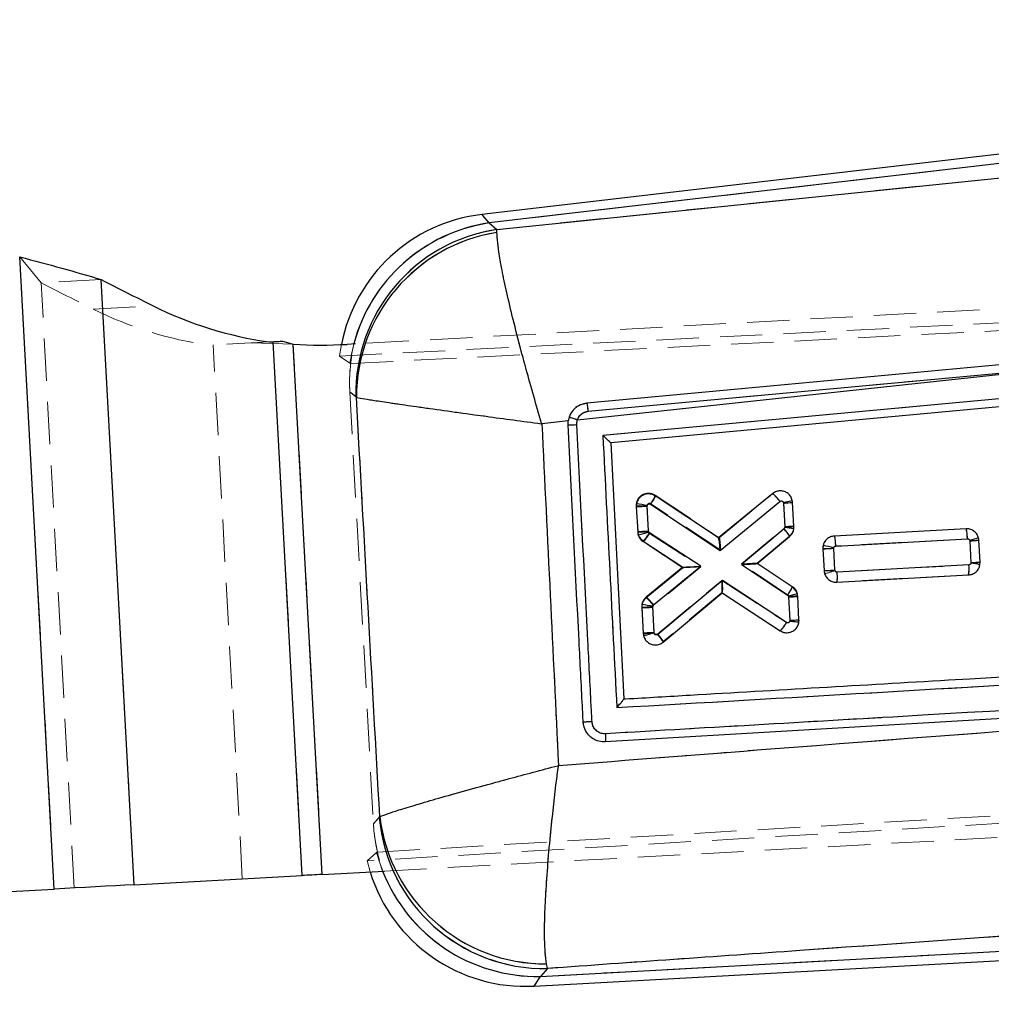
# Model space of a CAD drawing. Header units: millimetres. Extents: x 32 to 406, y 43 to 290.
# Tile 12 of 21: x 196 to 225, y 221 to 250. Entities that reach past the tile are written whole.
import ezdxf

# ---------------------------------------------------------------- set-up
doc = ezdxf.new("R2010")
doc.units = ezdxf.units.MM
doc.linetypes.add('HIDDEN', pattern=[1.905, 1.27, -0.635])
doc.layers.add('FORMATO', color=179, linetype='Continuous')
doc.styles.add('SLDTEXTSTYLE0', font='TXT', dxfattribs={"width": 0.75})
doc.dimstyles.new('SLDDIMSTYLE3', dxfattribs={"dimtxt": 3.5, "dimasz": 3.302, "dimexe": 0, "dimexo": 0.0625, "dimgap": 0.875, "dimtad": 1, "dimdec": 0, "dimlfac": 0.833333, "dimrnd": 1e-09, "dimzin": 12, "dimdsep": 46, "dimtxsty": 'SLDTEXTSTYLE0', "dimsah": 1, "dimcen": 0.09, "dimadec": 0, "dimazin": 3, "dimtfac": 1, "dimtdec": 0, "dimtofl": 0, "dimtmove": 0, "dimatfit": 3, "dimfxl": 0, "dimfrac": 2, "dimtolj": 1, "dimtzin": 12, "dimarcsym": 0})

# ---------------------------------------------------------------- blocks, each defined once
blk = doc.blocks.new('_D_7')
at = {"layer": 'FORMATO'}
for p, q in [((154.269, 269.927), (299.966, 269.927)), ((298.966, 196.16), (298.966, 269.927)), ((175.653, 196.16), (299.966, 196.16))]:
    blk.add_line(p, q, dxfattribs=at)
for points in [[(298.966, 269.927), (298.458, 266.625), (299.474, 266.625)], [(298.966, 196.16), (299.474, 199.462), (298.458, 199.462)]]:
    blk.add_solid(points, dxfattribs=at)
at = {"layer": 'FORMATO', "insert": (294.454, 227.597), "char_height": 3.5, "attachment_point": 1, "rotation": 90, "style": 'SLDTEXTSTYLE0'}
blk.add_mtext('61', dxfattribs=at)
blk = doc.blocks.new('_D_8')
at = {"layer": 'FORMATO'}
for p, q in [((48.527, 254.887), (48.527, 286.555)), ((278.922, 236.193), (278.922, 286.555)), ((278.922, 285.555), (48.527, 285.555))]:
    blk.add_line(p, q, dxfattribs=at)
for points in [[(48.527, 285.555), (51.829, 285.047), (51.829, 286.063)], [(278.922, 285.555), (275.62, 286.063), (275.62, 285.047)]]:
    blk.add_solid(points, dxfattribs=at)
at = {"layer": 'FORMATO', "insert": (148.774, 290.067), "char_height": 3.5, "attachment_point": 1, "style": 'SLDTEXTSTYLE0'}
blk.add_mtext('192', dxfattribs=at)

msp = doc.modelspace()

# ---------------------------------------------------------------- linework, layer by layer
at = {"color": 7, "linetype": 'Continuous', "lineweight": 25}
for p, q in [((250.7964, 249.0514), (210.106, 244.3051)), ((250.8285, 248.7764), (210.3277, 244.0522)), ((210.5588, 243.8578), (250.5823, 247.9547)), ((210.3282, 244.0518), (210.5588, 243.8578)), ((210.5555, 243.7678), (210.5588, 243.8578)), ((197.2746, 224.0647), (196.2373, 243.0326)), ((199.671, 224.1958), (198.6779, 242.3553)), ((203.7195, 240.4826), (203.8385, 240.4891)), ((204.7144, 224.4716), (203.8385, 240.4891)), ((204.1274, 240.5049), (204.4436, 240.4114)), ((248.1429, 240.6298), (213.9699, 237.4535)), ((205.3135, 224.5044), (204.4436, 240.4114)), ((206.3145, 240.4228), (206.0608, 240.4089)), ((212.9714, 238.1406), (228.4827, 239.8103)), ((213.2982, 238.4007), (228.4827, 239.8103)), ((206.3398, 238.8137), (206.3239, 238.83)), ((212.6961, 238.1107), (211.9034, 238.0245)), ((212.6903, 237.9893), (212.6961, 238.1107)), ((212.7217, 238.2183), (212.6961, 238.1107)), ((213.9699, 237.4535), (214.3619, 229.7696)), ((217.2062, 234.6009), (215.3063, 235.8621)), ((218.8308, 235.9304), (217.2062, 234.6009)), ((214.7454, 235.6265), (214.7394, 235.5384)), ((214.7394, 235.5384), (214.78, 234.7934)), ((215.0655, 235.5538), (215.0666, 235.569)), ((215.1061, 234.8097), (215.0655, 235.5538)), ((215.1678, 235.6106), (217.2514, 234.2274)), ((217.2514, 234.2274), (219.0473, 235.6972)), ((219.1541, 235.6502), (219.1937, 234.9221)), ((219.4667, 234.9395), (219.4271, 235.6675)), ((219.1711, 234.8698), (217.8938, 233.8014)), ((219.1933, 234.9102), (219.1711, 234.8698)), ((219.1937, 234.9221), (219.1933, 234.9102)), ((219.4641, 234.8712), (219.4667, 234.9395)), ((224.6321, 234.8755), (220.681, 234.6587)), ((216.6712, 233.7525), (215.1363, 234.7578)), ((218.3676, 233.8298), (219.337, 234.6407)), ((220.7243, 234.3581), (224.6744, 234.5749)), ((214.9444, 234.5085), (216.1381, 233.7267)), ((220.3433, 234.3688), (220.3362, 234.2747)), ((220.3362, 234.2747), (220.372, 233.6177)), ((220.6623, 234.2901), (220.6636, 234.3065)), ((220.6981, 233.633), (220.6623, 234.2901)), ((224.7439, 234.5133), (224.7797, 233.8563)), ((225.0527, 233.8736), (225.0169, 234.5306)), ((216.1381, 233.7267), (215.0372, 232.8257)), ((215.2537, 232.5924), (216.6712, 233.7525)), ((217.8938, 233.8014), (219.278, 232.8802)), ((219.4184, 233.1305), (218.3676, 233.8298)), ((224.7186, 233.7888), (220.7679, 233.572)), ((224.7797, 233.8563), (224.7791, 233.8428)), ((225.0491, 233.7985), (225.0527, 233.8736)), ((220.7573, 233.2735), (224.7085, 233.4904)), ((217.3234, 233.3258), (215.3806, 231.7047)), ((219.2444, 232.0676), (217.3234, 233.3258)), ((215.5462, 231.4754), (217.3184, 232.9541)), ((217.3184, 232.9541), (219.0539, 231.8174)), ((219.3078, 232.8288), (219.3456, 232.1359)), ((219.6192, 232.1414), (219.5808, 232.8462)), ((214.9078, 232.6012), (214.9037, 232.5236)), ((214.9037, 232.5236), (214.9467, 231.7352)), ((215.2298, 232.5387), (215.2306, 232.5523)), ((215.2728, 231.7505), (215.2298, 232.5387)), ((215.2306, 232.5523), (215.2537, 232.5924)), ((219.3456, 232.1359), (219.3448, 232.1072)), ((219.6177, 232.0833), (219.6192, 232.1414)), ((244.9018, 230.3039), (213.805, 228.4834)), ((214.3619, 229.7696), (214.362, 229.7684)), ((213.805, 228.4834), (213.7707, 228.4824)), ((207.022, 226.2126), (207.0419, 226.2414)), ((205.3135, 224.5044), (207.1802, 224.6064)), ((199.671, 224.1958), (204.7144, 224.4716)), ((191.5478, 223.7516), (197.2746, 224.0647)), ((211.8598, 221.4439), (241.7467, 223.0783)), ((211.6717, 221.1556), (241.7619, 222.8011)), ((212.0748, 221.6837), (211.8598, 221.4439)), ((212.0748, 221.6837), (212.0432, 221.8184))]:
    msp.add_line(p, q, dxfattribs=at)
at = {"color": 7, "linetype": 'HIDDEN', "lineweight": 18}
for p, q in [((250.8285, 248.7764), (210.3277, 244.0522)), ((210.5588, 243.8578), (250.5823, 247.9547)), ((210.3282, 244.0518), (210.5588, 243.8578)), ((210.5555, 243.7678), (210.5588, 243.8578)), ((261.1784, 243.423), (206.3145, 240.4228)), ((197.2746, 224.0647), (196.2373, 243.0326)), ((196.2373, 243.0326), (196.8806, 242.257)), ((205.8346, 240.0587), (259.9595, 242.7823)), ((206.1705, 239.8348), (260.4876, 242.5846)), ((198.6779, 242.3553), (196.8806, 242.257)), ((197.8737, 224.0975), (196.8806, 242.257)), ((199.671, 224.1958), (198.6779, 242.3553)), ((198.4428, 241.467), (200.2401, 241.5652)), ((203.7195, 240.4826), (201.9222, 240.3843)), ((204.7144, 224.4716), (203.8385, 240.4891)), ((202.9171, 224.3733), (202.0411, 240.3908)), ((203.1971, 240.454), (204.4436, 240.4114)), ((203.1971, 240.454), (204.4436, 240.4114)), ((205.3135, 224.5044), (204.4436, 240.4114)), ((205.8348, 240.06), (205.8889, 240.4005)), ((206.2589, 240.4197), (206.1405, 239.8439)), ((206.2598, 240.4198), (206.1413, 239.8437)), ((206.1405, 239.8439), (205.8346, 240.0587)), ((206.1413, 239.8437), (206.1405, 239.8439)), ((212.9714, 238.1406), (228.4827, 239.8103)), ((213.2982, 238.4007), (228.4827, 239.8103)), ((206.1429, 238.9822), (206.8516, 226.0225)), ((206.3239, 238.83), (206.1429, 238.9822)), ((206.1724, 238.9574), (206.1429, 238.9822)), ((206.3398, 238.8137), (206.3239, 238.83)), ((212.6961, 238.1107), (211.9034, 238.0245)), ((215.3053, 235.8814), (217.2296, 234.6038)), ((217.2281, 234.6047), (218.8293, 235.9239)), ((218.8293, 235.9239), (218.8295, 235.924)), ((214.7809, 234.7694), (214.7377, 235.5577)), ((215.0638, 235.5731), (215.107, 234.785)), ((217.2739, 234.2308), (215.1659, 235.6304)), ((219.0465, 235.6912), (217.2739, 234.2308)), ((219.1543, 235.6341), (219.1506, 235.661)), ((219.1922, 234.9429), (219.1543, 235.6341)), ((219.4188, 235.7211), (219.4188, 235.7211)), ((219.4266, 235.6635), (219.4653, 234.9587)), ((217.8928, 233.8202), (219.1679, 234.8866)), ((224.6326, 234.8775), (220.6814, 234.6623)), ((220.6816, 234.6623), (224.6326, 234.8775)), ((214.7809, 234.7694), (214.7935, 234.6927)), ((214.7935, 234.6927), (214.8314, 234.6119)), ((215.107, 234.785), (215.1092, 234.7716)), ((215.1092, 234.7716), (215.1368, 234.734)), ((215.1368, 234.734), (216.6721, 233.7356)), ((219.3348, 234.6584), (218.3665, 233.8486)), ((220.6814, 234.6623), (220.6816, 234.6623)), ((224.6759, 234.5769), (220.7245, 234.3617)), ((225.0166, 234.5341), (225.0048, 234.6084)), ((216.1392, 233.7081), (214.9465, 234.4837)), ((220.3719, 233.6211), (220.3359, 234.2781)), ((220.6621, 234.2919), (220.698, 233.6362)), ((224.7436, 234.5164), (224.7416, 234.5295)), ((224.7796, 233.8607), (224.7436, 234.5164)), ((225.0166, 234.5341), (225.0527, 233.8772)), ((225.0527, 233.8772), (225.0166, 234.5341)), ((215.0378, 232.8008), (216.1391, 233.7081)), ((216.1391, 233.7081), (215.0378, 232.8008)), ((216.6721, 233.7356), (215.2563, 232.5692)), ((216.1382, 233.7266), (216.1381, 233.7267)), ((219.2787, 232.8977), (217.8928, 233.8202)), ((218.3666, 233.8486), (219.4186, 233.1483)), ((218.3676, 233.8298), (218.3676, 233.8298)), ((220.7666, 233.5754), (224.7176, 233.7908)), ((225.0511, 233.8399), (225.0354, 233.7581)), ((225.0502, 233.8355), (225.0527, 233.8772)), ((220.698, 233.6362), (220.7009, 233.6209)), ((224.7077, 233.4923), (220.7565, 233.277)), ((224.7077, 233.4923), (224.8008, 233.5136)), ((224.7078, 233.4923), (224.7077, 233.4923)), ((224.7334, 233.496), (224.7078, 233.4923)), ((215.3801, 231.7245), (217.3006, 233.3268)), ((217.3006, 233.3268), (219.2462, 232.0615)), ((220.7565, 233.277), (220.7565, 233.277)), ((215.0378, 232.8008), (215.0089, 232.7699)), ((217.2975, 232.9567), (215.5452, 231.4947)), ((219.056, 231.8111), (217.2962, 232.9556)), ((219.3054, 232.8598), (219.2787, 232.8977)), ((219.3072, 232.8479), (219.3054, 232.8598)), ((219.3471, 232.1199), (219.3072, 232.8479)), ((219.57, 232.9331), (219.5328, 233.0182)), ((219.5801, 232.8655), (219.6201, 232.1374)), ((214.9463, 231.7546), (214.9055, 232.4997)), ((215.2317, 232.5129), (215.2724, 231.77)), ((214.9619, 231.6676), (214.9619, 231.6677)), ((215.2724, 231.77), (215.2748, 231.756)), ((215.5452, 231.4947), (215.5452, 231.4947)), ((206.9724, 225.1752), (271.6181, 228.9728)), ((271.527, 228.7463), (206.6605, 224.9158)), ((207.1802, 224.6064), (262.0433, 227.6066)), ((206.8516, 226.0225), (207.022, 226.2126)), ((206.8516, 226.0225), (206.8781, 226.0521)), ((207.022, 226.2126), (207.0419, 226.2414)), ((206.6605, 224.9158), (206.9457, 225.1638)), ((206.9457, 225.1638), (207.1279, 224.6036)), ((206.7506, 224.5829), (206.66, 224.9181)), ((211.8598, 221.4439), (241.7467, 223.0783)), ((212.0748, 221.6837), (211.8598, 221.4439)), ((212.0748, 221.6837), (212.0432, 221.8184))]:
    msp.add_line(p, q, dxfattribs=at)
at = {"color": 8, "linetype": 'Continuous', "lineweight": 25}
for p, q in [((206.3239, 238.83), (206.1724, 238.9574)), ((206.8781, 226.0521), (207.022, 226.2126))]:
    msp.add_line(p, q, dxfattribs=at)
at = {"color": 8, "linetype": 'Continuous', "lineweight": 25, "flags": 128}
for points in [[(210.3277, 244.0522), (210.1306, 244.277), (210.106, 244.3051)], [(211.6717, 221.1556), (211.6927, 221.1877), (211.8598, 221.4439)]]:
    msp.add_lwpolyline(points, dxfattribs=at)
at = {"color": 7, "linetype": 'HIDDEN', "lineweight": 18, "flags": 128}
for points in [[(210.106, 244.3051), (210.1306, 244.277), (210.3277, 244.0522)], [(220.5702, 234.6334), (220.6086, 234.6508), (220.6813, 234.6623), (220.6814, 234.6623), (220.6814, 234.6623)], [(219.4094, 231.7925), (219.3527, 231.7654), (219.2337, 231.7527), (219.1148, 231.7801), (219.0561, 231.8111), (219.056, 231.8111), (219.056, 231.8111)], [(211.8598, 221.4439), (211.6927, 221.1877), (211.6717, 221.1556)]]:
    msp.add_lwpolyline(points, dxfattribs=at)
at = {"color": 7, "linetype": 'Continuous', "lineweight": 25, "flags": 128}
for points in [[(203.8385, 240.4891), (203.8727, 240.4909), (203.9076, 240.4928), (203.9431, 240.4948), (203.979, 240.4968), (204.0155, 240.4987), (204.0524, 240.5008), (204.0897, 240.5028), (204.1274, 240.5049)], [(228.4412, 240.0565), (227.9955, 240.0151), (226.0614, 239.8352), (218.3249, 239.1151), (213.2578, 238.6431)], [(205.3135, 224.5044), (205.2351, 224.5001), (205.1571, 224.4958), (205.0797, 224.4916), (205.0034, 224.4874), (204.9283, 224.4833), (204.8549, 224.4793), (204.7835, 224.4754), (204.7144, 224.4716)], [(199.671, 224.1958), (199.3944, 224.1807), (199.1087, 224.165), (198.8152, 224.149), (198.515, 224.1326), (198.2096, 224.1159), (197.9002, 224.099), (197.588, 224.0819), (197.2746, 224.0647)]]:
    msp.add_lwpolyline(points, dxfattribs=at)
at = {"color": 7, "linetype": 'Continuous', "lineweight": 25}
for centre, radius, start, end in [((210.6704, 239.4659), 4.872, 96.63471, 168.94047), ((211.2942, 238.941), 4.9715, 98.50624, 181.27933), ((211.3454, 238.8249), 5.0057, 99.07965, 180.12824), ((253.1509, 348.1243), 118.9722, 242.7507, 243.593768), ((205.3021, 251.7007), 11.3292, 243.46089, 261.97001), ((205.2745, 254.7874), 14.4, 266.69225, 273.13008), ((211.8236, 234.8902), 3.4471, 70.55113, 74.89893), ((212.2624, 250.7208), 12.7388, 271.92471, 273.10437), ((218.0403, 234.9793), 1.2367, 35.48427, 50.27067), ((214.4318, 245.5249), 9.9913, 271.76456, 273.63679), ((213.7875, 229.3554), 6.3438, 78.36841, 81.31579), ((218.7891, 243.5339), 7.8922, 272.6507, 274.63677), ((218.397, 234.1344), 1.0677, 28.31006, 43.5319), ((218.1976, 227.0436), 7.9293, 80.80974, 82.78652), ((218.8288, 242.8299), 7.9162, 272.6425, 274.62254), ((217.1288, 234.4826), 0.1413, 56.08462, 56.78274), ((220.0293, 244.2282), 9.9583, 271.76615, 273.6446), ((219.41, 228.7113), 5.7339, 77.3715, 80.63191), ((224.3538, 242.8583), 8.3541, 272.6766, 274.55281), ((223.863, 233.6684), 0.8641, 348.10862, 8.01253), ((223.8319, 227.2326), 6.6778, 79.49756, 81.84528), ((224.4157, 241.7556), 7.9076, 272.63864, 274.6208), ((220.0672, 243.6229), 10.0098, 271.74505, 273.61383), ((214.2466, 231.8746), 1.2367, 35.48253, 50.26778), ((217.0785, 233.2425), 0.3751, 309.76891, 310.03237), ((218.9426, 240.7166), 7.8963, 272.65106, 274.63617), ((214.6005, 242.545), 10.026, 271.73325, 273.59898), ((213.9803, 225.3819), 7.2786, 80.10941, 82.67897), ((214.6425, 241.7274), 9.9968, 271.74389, 273.61507), ((214.6067, 230.9711), 1.0663, 28.22555, 43.46876), ((211.9765, 226.6572), 4.9744, 185.12815, 271.13199), ((212.0284, 226.8409), 5.0225, 186.85523, 270.16824), ((211.4057, 226.0204), 4.872, 197.15993, 273.15253)]:
    msp.add_arc(centre, radius, start, end, dxfattribs=at)
at = {"color": 7, "linetype": 'HIDDEN', "lineweight": 18}
for centre, radius, start, end in [((211.0665, 239.1296), 4.9777, 98.53603, 169.03953), ((211.0673, 239.1292), 4.9778, 98.53919, 169.03355), ((211.2942, 238.941), 4.9715, 98.50624, 181.27933), ((211.3454, 238.8249), 5.0057, 99.07965, 180.12824), ((251.3447, 348.0088), 118.9528, 242.750696, 243.593904), ((203.5047, 251.6023), 11.3291, 243.46078, 261.97011), ((211.8236, 234.8902), 3.4471, 70.55113, 74.89893), ((212.2624, 250.7208), 12.7388, 271.92471, 273.10437), ((214.4159, 236.2111), 0.9486, 322.25, 339.65829), ((214.4318, 245.511), 9.958, 271.75986, 273.63835), ((214.4717, 244.6968), 9.9322, 271.78415, 273.6675), ((215.145, 234.7896), 0.3647, 183.17021, 195.40909), ((215.1467, 234.7907), 0.3666, 195.50987, 236.89481), ((224.6501, 234.5138), 0.367, 3.16755, 14.93608), ((224.376, 242.3265), 7.8187, 272.69479, 274.69955), ((220.0704, 243.6732), 10.0566, 271.71842, 273.57848), ((219.7807, 236.1479), 2.6893, 283.07861, 290.00755), ((219.216, 232.8449), 0.3648, 13.99151, 56.26716), ((218.9389, 240.6833), 7.844, 272.69056, 274.68884), ((219.214, 232.8453), 0.3668, 3.16092, 13.85249), ((218.313, 232.5725), 1.0639, 314.30026, 331.29487), ((218.9806, 239.9749), 7.8635, 272.67149, 274.6648), ((214.6401, 241.719), 9.969, 271.76051, 273.63692), ((211.9765, 226.6572), 4.9744, 185.12815, 271.13199), ((212.0284, 226.8409), 5.0225, 186.85523, 270.16824), ((211.7648, 226.4246), 4.9816, 197.38066, 271.09277)]:
    msp.add_arc(centre, radius, start, end, dxfattribs=at)
at = {"color": 8, "linetype": 'Continuous', "lineweight": 25}
for centre, radius, start, end in [((211.0672, 239.1289), 4.9786, 98.54259, 164.97267), ((211.068, 239.1284), 4.9787, 98.54589, 164.96653), ((211.7655, 226.4256), 4.9826, 201.44964, 271.08489)]:
    msp.add_arc(centre, radius, start, end, dxfattribs=at)
at = {"color": 7, "linetype": 'Continuous', "lineweight": 25}
for centre, major_axis, ratio, start_param, end_param in [((223.4362, 245.9932), (13.3307, 1.5815), 0.175747, 3.3047405, 3.3049597), ((217.2248, 234.2284), (-0.0186, 0.3719), 0.0710733, 4.7059813, 6.2307612), ((216.6447, 233.7535), (0.5065, 0.0269), 0.0048715, 3.1482343, 4.7645765), ((217.8673, 233.8025), (0.5003, 0.0274), 0.0050216, 4.7652111, 6.2764676), ((217.2969, 233.3269), (-0.0215, 0.3722), 0.0709339, 3.1940964, 4.7054322), ((219.319, 232.137), (0.3002, 0.0044), 0.0048534, 4.8008813, 6.2831853)]:
    msp.add_ellipse(centre, major_axis=major_axis, ratio=ratio, start_param=start_param, end_param=end_param, dxfattribs=at)
at = {"color": 7, "linetype": 'HIDDEN', "lineweight": 18}
for centre, major_axis, ratio, start_param, end_param in [((223.4362, 245.9932), (13.3307, 1.5815), 0.175747, 3.3047405, 3.3049597), ((211.0863, 239.1158), (3.7917, -3.2725), 0.9727093, 3.6710675, 3.8944372), ((211.0863, 239.1158), (3.7917, -3.2725), 0.9727093, 3.7210154, 3.8944372), ((209.2007, 240.702), (10.4732, -2.7534), 0.153481, 4.4565265, 4.4594413), ((219.1277, 235.6352), (0.2989, 0.0284), 0.0119261, 4.8002099, 6.2831853), ((217.2474, 234.2319), (-0.0192, 0.3724), 0.0709759, 4.7058754, 6.2306505), ((216.6456, 233.7366), (0.5064, 0.0285), 0.0050435, 3.1484688, 4.7645602), ((217.8662, 233.8213), (0.5003, 0.0273), 0.0050159, 4.7652117, 6.2764752), ((217.2741, 233.3278), (-0.0221, 0.3717), 0.0710097, 3.1939699, 4.7053099), ((211.7796, 226.4376), (3.3011, 3.7784), 0.9710246, 2.358201, 2.5319393), ((211.7796, 226.4376), (3.3011, 3.7784), 0.9710246, 2.358201, 2.5818215), ((210.2382, 224.7178), (9.3299, 3.4357), 0.163833, 1.8674623, 1.8705203)]:
    msp.add_ellipse(centre, major_axis=major_axis, ratio=ratio, start_param=start_param, end_param=end_param, dxfattribs=at)
at = {"color": 7, "linetype": 'Continuous', "lineweight": 25}
for points, knots in [([(211.9034, 238.0245), (211.9017, 238.0302), (211.7381, 238.5798), (211.5441, 239.2573), (211.284, 240.2144), (211.0937, 240.9445), (210.8912, 241.7791), (210.7349, 242.4939), (210.5889, 243.2586), (210.5686, 243.5682), (210.5555, 243.7678)], [0, 0, 0, 0, 0.0021855, 0.2128781, 0.2605054, 0.390893, 0.5212718, 0.6468321, 0.7723822, 1, 1, 1, 1]), ([(196.2373, 243.0326), (196.6652, 242.9209), (197.521, 242.6974), (198.2923, 242.4693), (198.6779, 242.3553)], [0, 0, 0, 0, 0.49999863, 1, 1, 1, 1]), ([(248.5355, 240.9021), (242.7018, 240.3614), (231.1017, 239.2862), (219.5011, 238.2091), (213.7344, 237.6737)], [0, 0, 0, 0, 0.502896, 1, 1, 1, 1]), ([(207.0419, 226.2414), (206.9244, 228.3402), (206.6897, 232.5309), (206.4563, 236.7217), (206.3398, 238.8137)], [0, 0, 0, 0, 0.5008309, 1, 1, 1, 1]), ([(206.3398, 238.8137), (206.4997, 238.7866), (206.7478, 238.7447), (207.4554, 238.64), (208.1366, 238.5419), (208.9515, 238.4271), (209.6777, 238.3266), (210.6399, 238.1947), (211.3308, 238.1012), (211.8976, 238.0253), (211.9034, 238.0245)], [0, 0, 0, 0, 0.2276151, 0.3531654, 0.4787256, 0.6090991, 0.7394825, 0.7871211, 0.9978149, 1, 1, 1, 1]), ([(213.2578, 238.6431), (213.1902, 238.6302), (213.0533, 238.604), (212.8775, 238.482), (212.77, 238.3432), (212.7332, 238.248), (212.7217, 238.2183)], [0, 0, 0, 0, 0.2842039, 0.5759983, 0.8678185, 1, 1, 1, 1]), ([(212.9714, 238.1406), (212.9777, 238.1573), (212.9994, 238.2141), (213.0629, 238.2989), (213.1705, 238.3758), (213.2557, 238.3924), (213.2982, 238.4007)], [0, 0, 0, 0, 0.1212754, 0.4134922, 0.7070965, 1, 1, 1, 1]), ([(213.2985, 238.4007), (213.2952, 238.4327), (213.2885, 238.4967), (213.2763, 238.5774), (213.2654, 238.6292), (213.26, 238.6389), (213.2576, 238.6431)], [0, 0, 0, 0, 0.2645254, 0.5290552, 0.7935825, 1, 1, 1, 1]), ([(212.9523, 238.0008), (212.9537, 238.0423), (212.9552, 238.0899), (212.9696, 238.1349), (212.9714, 238.1406)], [0, 0, 0, 0, 0.8727311, 1, 1, 1, 1]), ([(211.9034, 238.0245), (211.9879, 236.3083), (212.1563, 232.891), (212.3206, 229.4736), (212.4024, 227.7726)], [0, 0, 0, 0, 0.502233, 1, 1, 1, 1]), ([(213.1453, 229.0758), (213.137, 229.2379), (213.0956, 230.0489), (212.9439, 233.02), (212.8006, 235.829), (212.6903, 237.9893)], [0, 0, 0, 0, 0.0545863, 0.2729311, 1, 1, 1, 1]), ([(213.4095, 229.0874), (213.4012, 229.2496), (213.3596, 230.0605), (213.2071, 233.0316), (213.0631, 235.8406), (212.9523, 238.0008)], [0, 0, 0, 0, 0.05458656, 0.27293269, 1, 1, 1, 1]), ([(213.9699, 237.4541), (213.9677, 237.4575), (213.9635, 237.4642), (213.931, 237.4967), (213.8724, 237.5515), (213.8015, 237.615), (213.7516, 237.6587), (213.7353, 237.6729), (213.7344, 237.6737)], [0, 0, 0, 0, 0.1572204, 0.313512, 0.542508, 0.8512066, 0.9921272, 1, 1, 1, 1]), ([(213.7344, 237.6737), (213.804, 236.3158), (213.9435, 233.5949), (214.0831, 230.874), (214.153, 229.511)], [0, 0, 0, 0, 0.4990477, 1, 1, 1, 1]), ([(215.3063, 235.8621), (215.2695, 235.8814), (215.1958, 235.9201), (215.0688, 235.9275), (214.9474, 235.8951), (214.8442, 235.8235), (214.7736, 235.7292), (214.754, 235.658), (214.7454, 235.6265)], [0, 0, 0, 0, 0.1731191, 0.3462167, 0.5195356, 0.692395, 0.8642249, 1, 1, 1, 1]), ([(215.3064, 235.862), (215.3067, 235.8578), (215.3074, 235.8495), (215.2845, 235.8025), (215.2469, 235.7362), (215.2114, 235.6786), (215.1845, 235.6364), (215.175, 235.6217), (215.1678, 235.6106)], [0, 0, 0, 0, 0.22115259, 0.44230416, 0.66345053, 0.88460868, 0.91256524, 1, 1, 1, 1]), ([(219.4271, 235.6675), (219.4208, 235.7083), (219.4083, 235.7898), (219.3397, 235.8952), (219.2429, 235.9734), (219.1247, 236.0146), (218.9997, 236.0146), (218.8991, 235.9804), (218.8483, 235.9433), (218.8308, 235.9304)], [0, 0, 0, 0, 0.1526147, 0.3052194, 0.4575943, 0.6118241, 0.764874, 0.918854, 1, 1, 1, 1]), ([(215.0666, 235.569), (215.0686, 235.5759), (215.0727, 235.5897), (215.0871, 235.6064), (215.1059, 235.6179), (215.1278, 235.6225), (215.1496, 235.6203), (215.162, 235.6136), (215.1678, 235.6106)], [0, 0, 0, 0, 0.1664529, 0.3328242, 0.5011145, 0.6732119, 0.8487959, 1, 1, 1, 1]), ([(219.0473, 235.6972), (219.0505, 235.6995), (219.0596, 235.7061), (219.0775, 235.7123), (219.0999, 235.7121), (219.1211, 235.705), (219.1384, 235.6908), (219.1507, 235.6721), (219.1529, 235.6575), (219.1541, 235.6502)], [0, 0, 0, 0, 0.0814556, 0.2357539, 0.3859559, 0.5441539, 0.6941803, 0.8470834, 1, 1, 1, 1]), ([(219.337, 234.6407), (219.3657, 234.67), (219.4231, 234.7285), (219.4553, 234.8152), (219.4628, 234.8633), (219.4641, 234.8712)], [0, 0, 0, 0, 0.4551922, 0.9104199, 1, 1, 1, 1]), ([(225.0169, 234.5306), (225.0107, 234.5711), (224.9983, 234.6523), (224.9299, 234.7578), (224.8333, 234.8354), (224.7281, 234.8741), (224.6595, 234.8751), (224.6321, 234.8755)], [0, 0, 0, 0, 0.2131938, 0.4263505, 0.6405643, 0.8563527, 1, 1, 1, 1]), ([(224.6744, 234.5749), (224.6719, 234.6143), (224.667, 234.6933), (224.6556, 234.7929), (224.6431, 234.8624), (224.6358, 234.8711), (224.6321, 234.8755)], [0, 0, 0, 0, 0.2499935, 0.5000003, 0.7499973, 1, 1, 1, 1]), ([(214.78, 234.7934), (214.7834, 234.7933), (214.79, 234.7931), (214.8417, 234.7952), (214.9177, 234.799), (214.9996, 234.8035), (215.0639, 234.8072), (215.0948, 234.8091), (215.1061, 234.8097)], [0, 0, 0, 0, 0.20321639, 0.40642785, 0.60964565, 0.812857, 0.93133671, 1, 1, 1, 1]), ([(214.78, 234.7934), (214.784, 234.7638), (214.7935, 234.6935), (214.8465, 234.5888), (214.9114, 234.5356), (214.9444, 234.5085)], [0, 0, 0, 0, 0.2624927, 0.6253763, 1, 1, 1, 1]), ([(214.9444, 234.5085), (214.9464, 234.5086), (214.9503, 234.5089), (214.9645, 234.5221), (214.9841, 234.5444), (215.0088, 234.5755), (215.0377, 234.6141), (215.0694, 234.6585), (215.1028, 234.7071), (215.1251, 234.7409), (215.1363, 234.7578)], [0, 0, 0, 0, 0.1249984, 0.2500014, 0.3750013, 0.5000001, 0.6250007, 0.7500007, 0.8750068, 1, 1, 1, 1]), ([(215.1363, 234.7578), (215.1314, 234.7616), (215.1221, 234.769), (215.1143, 234.7811), (215.1083, 234.7944), (215.107, 234.8033), (215.1061, 234.8097)], [0, 0, 0, 0, 0.2995045, 0.5705117, 0.6862977, 1, 1, 1, 1]), ([(220.681, 234.6587), (220.6399, 234.6524), (220.5577, 234.6396), (220.4521, 234.57), (220.3757, 234.4768), (220.3536, 234.4029), (220.3433, 234.3688)], [0, 0, 0, 0, 0.2595274, 0.5190972, 0.7774621, 1, 1, 1, 1]), ([(220.7243, 234.3581), (220.723, 234.3792), (220.7196, 234.4357), (220.7116, 234.5211), (220.7012, 234.5981), (220.6905, 234.6493), (220.6841, 234.6556), (220.681, 234.6587)], [0, 0, 0, 0, 0.1343101, 0.3592634, 0.5728417, 0.7864238, 1, 1, 1, 1]), ([(224.6744, 234.5749), (224.6797, 234.5748), (224.6923, 234.5745), (224.7114, 234.5672), (224.7285, 234.5533), (224.7406, 234.5347), (224.7428, 234.5204), (224.7439, 234.5133)], [0, 0, 0, 0, 0.1526819, 0.3701726, 0.5824594, 0.7911366, 1, 1, 1, 1]), ([(220.6636, 234.3065), (220.6658, 234.3134), (220.6701, 234.3273), (220.6849, 234.3438), (220.7035, 234.3551), (220.7175, 234.3571), (220.7243, 234.3581)], [0, 0, 0, 0, 0.2522469, 0.5043901, 0.7593758, 1, 1, 1, 1]), ([(224.7085, 233.4904), (224.7494, 233.4967), (224.8314, 233.5092), (224.9368, 233.5785), (225.0176, 233.6765), (225.0385, 233.7575), (225.0491, 233.7985)], [0, 0, 0, 0, 0.2492958, 0.4986447, 0.7467197, 1, 1, 1, 1]), ([(224.7791, 233.8428), (224.7773, 233.836), (224.7737, 233.8219), (224.7597, 233.8047), (224.7407, 233.7922), (224.726, 233.79), (224.7186, 233.7888)], [0, 0, 0, 0, 0.2404275, 0.4908316, 0.7456166, 1, 1, 1, 1]), ([(220.372, 233.6177), (220.3783, 233.5771), (220.391, 233.4959), (220.4597, 233.3906), (220.5565, 233.3132), (220.6616, 233.2747), (220.7301, 233.2738), (220.7573, 233.2735)], [0, 0, 0, 0, 0.2134165, 0.4267962, 0.6411549, 0.8570326, 1, 1, 1, 1]), ([(220.7679, 233.572), (220.7627, 233.5721), (220.75, 233.5723), (220.7309, 233.5795), (220.7136, 233.5934), (220.7016, 233.6119), (220.6992, 233.626), (220.6981, 233.633)], [0, 0, 0, 0, 0.1527877, 0.3712961, 0.5849159, 0.7953378, 1, 1, 1, 1]), ([(220.7574, 233.2735), (220.7602, 233.2769), (220.7658, 233.2839), (220.7709, 233.336), (220.7728, 233.4139), (220.7714, 233.4981), (220.7688, 233.5528), (220.7679, 233.572)], [0, 0, 0, 0, 0.2158727, 0.4317461, 0.647621, 0.8767991, 1, 1, 1, 1]), ([(219.278, 232.8802), (219.2849, 232.8907), (219.2946, 232.9052), (219.3218, 232.9472), (219.3581, 233.0051), (219.3961, 233.0712), (219.4192, 233.118), (219.4187, 233.1263), (219.4184, 233.1305)], [0, 0, 0, 0, 0.0831834, 0.1151587, 0.3363713, 0.557581, 0.778789, 1, 1, 1, 1]), ([(219.5808, 232.8462), (219.5769, 232.8756), (219.5677, 232.9458), (219.5153, 233.0501), (219.4509, 233.1035), (219.4184, 233.1305)], [0, 0, 0, 0, 0.2623567, 0.6268732, 1, 1, 1, 1]), ([(215.0372, 232.8257), (215.008, 232.7966), (214.9496, 232.7384), (214.9172, 232.6534), (214.9089, 232.6072), (214.9078, 232.6012)], [0, 0, 0, 0, 0.46549227, 0.93102766, 1, 1, 1, 1]), ([(219.278, 232.8802), (219.2838, 232.8753), (219.2955, 232.8656), (219.3052, 232.8468), (219.307, 232.8341), (219.3078, 232.8288)], [0, 0, 0, 0, 0.37052879, 0.74059909, 1, 1, 1, 1]), ([(219.0539, 231.8174), (219.0908, 231.7983), (219.1647, 231.7599), (219.2918, 231.7532), (219.4132, 231.7861), (219.5159, 231.8583), (219.5919, 231.9605), (219.6091, 232.0422), (219.6177, 232.0833)], [0, 0, 0, 0, 0.1668102, 0.3336053, 0.5006129, 0.6671004, 0.8324523, 1, 1, 1, 1]), ([(219.2444, 232.0676), (219.2333, 232.0507), (219.2112, 232.0168), (219.1779, 231.9681), (219.1464, 231.9235), (219.1177, 231.8848), (219.0931, 231.8536), (219.0738, 231.8312), (219.0598, 231.8178), (219.0559, 231.8175), (219.054, 231.8173)], [0, 0, 0, 0, 0.1250032, 0.2500015, 0.3749999, 0.5000039, 0.6250034, 0.7500004, 0.8749994, 1, 1, 1, 1]), ([(219.3448, 232.1072), (219.3442, 232.1048), (219.3417, 232.0954), (219.3329, 232.0801), (219.3159, 232.0653), (219.2941, 232.0568), (219.2706, 232.0563), (219.2537, 232.0619), (219.2458, 232.0667), (219.2444, 232.0676)], [0, 0, 0, 0, 0.0586378, 0.2322871, 0.4091809, 0.585981, 0.7793451, 0.9596834, 1, 1, 1, 1]), ([(219.3448, 232.1072), (219.3477, 232.1068), (219.3609, 232.1052), (219.4071, 232.1002), (219.4804, 232.0938), (219.5563, 232.0879), (219.6078, 232.0842), (219.6144, 232.0836), (219.6177, 232.0833)], [0, 0, 0, 0, 0.0192971, 0.0911031, 0.3184814, 0.5457031, 0.7728507, 1, 1, 1, 1]), ([(214.9467, 231.7352), (214.9529, 231.6947), (214.9655, 231.6136), (215.0336, 231.5088), (215.1301, 231.4307), (215.2482, 231.389), (215.3736, 231.3889), (215.4758, 231.4232), (215.5276, 231.4616), (215.5462, 231.4754)], [0, 0, 0, 0, 0.1511922, 0.3023617, 0.4528624, 0.6075984, 0.7600556, 0.9139406, 1, 1, 1, 1]), ([(215.3806, 231.7047), (215.3772, 231.7022), (215.3678, 231.6953), (215.3495, 231.6892), (215.3266, 231.6893), (215.3054, 231.6968), (215.2882, 231.7109), (215.2762, 231.7291), (215.2739, 231.7434), (215.2728, 231.7505)], [0, 0, 0, 0, 0.0865956, 0.2432097, 0.3930904, 0.5585638, 0.7019937, 0.8509819, 1, 1, 1, 1]), ([(214.3619, 229.7696), (214.3807, 229.7707), (215.0454, 229.8096), (218.2938, 229.9998), (228.3279, 230.5871), (237.7172, 231.1367), (244.5224, 231.5351)], [0, 0, 0, 0, 0.0018692, 0.0661232, 0.3231391, 1, 1, 1, 1]), ([(214.153, 229.511), (219.2536, 229.8083), (229.4391, 230.402), (239.6261, 230.9969), (244.7119, 231.2939)], [0, 0, 0, 0, 0.50076, 1, 1, 1, 1]), ([(244.9093, 230.5397), (237.7145, 230.1196), (227.3484, 229.5142), (216.9843, 228.9103), (213.8138, 228.7256)], [0, 0, 0, 0, 0.6940825, 1, 1, 1, 1]), ([(212.4024, 227.7726), (214.5225, 227.939), (223.9962, 228.6827), (233.4758, 229.3868), (240.8341, 229.9333)], [0, 0, 0, 0, 0.22378, 1, 1, 1, 1]), ([(214.153, 229.511), (214.1538, 229.5119), (214.1676, 229.5273), (214.2121, 229.5777), (214.2757, 229.6517), (214.3283, 229.7169), (214.3569, 229.7556), (214.3603, 229.7641), (214.362, 229.7684)], [0, 0, 0, 0, 0.0077819, 0.1402929, 0.4591514, 0.6909634, 0.8449808, 1, 1, 1, 1]), ([(213.4095, 229.0874), (213.3926, 229.0865), (213.3589, 229.0847), (213.3093, 229.0822), (213.2631, 229.0799), (213.2223, 229.0781), (213.1885, 229.0766), (213.1634, 229.0758), (213.1498, 229.0755), (213.1465, 229.0756), (213.1453, 229.0757)], [0, 0, 0, 0, 0.1325155, 0.2650267, 0.3975401, 0.5300529, 0.6625678, 0.7950852, 0.9275946, 1, 1, 1, 1]), ([(213.7707, 228.4824), (213.7003, 228.4892), (213.5594, 228.5029), (213.3716, 228.6111), (213.2298, 228.7704), (213.1598, 228.9362), (213.1489, 229.0409), (213.1453, 229.0757)], [0, 0, 0, 0, 0.2226253, 0.4452327, 0.6676375, 0.8896753, 1, 1, 1, 1]), ([(213.8138, 228.7256), (213.7854, 228.7259), (213.7139, 228.7265), (213.6039, 228.7664), (213.5019, 228.8475), (213.4294, 228.9587), (213.4161, 229.0446), (213.4095, 229.0874)], [0, 0, 0, 0, 0.1418442, 0.3564576, 0.5704805, 0.7858722, 1, 1, 1, 1]), ([(213.8138, 228.7256), (213.815, 228.7008), (213.8172, 228.6562), (213.8181, 228.5905), (213.8168, 228.5342), (213.8126, 228.4919), (213.8079, 228.4862), (213.8056, 228.4834)], [0, 0, 0, 0, 0.1963116, 0.3521493, 0.5681001, 0.7840497, 1, 1, 1, 1]), ([(207.0419, 226.2414), (207.197, 226.2978), (207.4387, 226.3857), (208.1327, 226.5958), (208.8039, 226.7914), (209.6054, 227.0176), (210.336, 227.2189), (211.2519, 227.4675), (211.8948, 227.639), (212.3968, 227.7711), (212.4024, 227.7726)], [0, 0, 0, 0, 0.2292707, 0.3571788, 0.4850984, 0.6169825, 0.7488776, 0.8051244, 0.9977988, 1, 1, 1, 1]), ([(212.0432, 221.8184), (212.0175, 222.0346), (211.9776, 222.3713), (211.9888, 223.1851), (212.0222, 223.9447), (212.0842, 224.8251), (212.155, 225.61), (212.2551, 226.5803), (212.3344, 227.2501), (212.4017, 227.7667), (212.4024, 227.7726)], [0, 0, 0, 0, 0.2292825, 0.35719, 0.4851092, 0.6170192, 0.7489394, 0.8051279, 0.9977983, 1, 1, 1, 1]), ([(241.7086, 223.7754), (234.3538, 223.2582), (224.4744, 222.5635), (214.5985, 221.8628), (212.0748, 221.6837)], [0, 0, 0, 0, 0.7444505, 1, 1, 1, 1])]:
    msp.add_open_spline(points, degree=3, knots=knots, dxfattribs=at)
at = {"color": 7, "linetype": 'HIDDEN', "lineweight": 18}
for points, knots in [([(211.9034, 238.0245), (211.9017, 238.0302), (211.7381, 238.5798), (211.5441, 239.2573), (211.284, 240.2144), (211.0937, 240.9445), (210.8912, 241.7791), (210.7349, 242.4939), (210.5889, 243.2586), (210.5686, 243.5682), (210.5555, 243.7678)], [0, 0, 0, 0, 0.0021855, 0.2128781, 0.2605054, 0.390893, 0.5212718, 0.6468321, 0.7723822, 1, 1, 1, 1]), ([(248.5355, 240.9021), (242.7018, 240.3614), (231.1017, 239.2862), (219.5011, 238.2091), (213.7344, 237.6737)], [0, 0, 0, 0, 0.502896, 1, 1, 1, 1]), ([(207.0419, 226.2414), (206.9244, 228.3402), (206.6897, 232.5309), (206.4563, 236.7217), (206.3398, 238.8137)], [0, 0, 0, 0, 0.5008309, 1, 1, 1, 1]), ([(206.3398, 238.8137), (206.4997, 238.7866), (206.7478, 238.7447), (207.4554, 238.64), (208.1366, 238.5419), (208.9515, 238.4271), (209.6777, 238.3266), (210.6399, 238.1947), (211.3308, 238.1012), (211.8976, 238.0253), (211.9034, 238.0245)], [0, 0, 0, 0, 0.2276151, 0.3531654, 0.4787256, 0.6090991, 0.7394825, 0.7871211, 0.9978149, 1, 1, 1, 1]), ([(213.2578, 238.6431), (213.1902, 238.6302), (213.0533, 238.604), (212.8775, 238.482), (212.77, 238.3432), (212.7332, 238.248), (212.7217, 238.2183)], [0, 0, 0, 0, 0.2842039, 0.5759983, 0.8678185, 1, 1, 1, 1]), ([(212.9714, 238.1406), (212.9777, 238.1573), (212.9994, 238.2141), (213.0629, 238.2989), (213.1705, 238.3758), (213.2557, 238.3924), (213.2982, 238.4007)], [0, 0, 0, 0, 0.1212754, 0.4134922, 0.7070965, 1, 1, 1, 1]), ([(213.2982, 238.4007), (213.295, 238.4327), (213.2885, 238.4967), (213.2765, 238.5774), (213.2657, 238.6292), (213.2603, 238.6389), (213.2579, 238.6431)], [0, 0, 0, 0, 0.2645279, 0.5290558, 0.7935841, 1, 1, 1, 1]), ([(212.9523, 238.0008), (212.9537, 238.0423), (212.9552, 238.0899), (212.9696, 238.1349), (212.9714, 238.1406)], [0, 0, 0, 0, 0.8727311, 1, 1, 1, 1]), ([(211.9034, 238.0245), (211.9879, 236.3083), (212.1563, 232.891), (212.3206, 229.4736), (212.4024, 227.7726)], [0, 0, 0, 0, 0.502233, 1, 1, 1, 1]), ([(213.4095, 229.0874), (213.4012, 229.2496), (213.3596, 230.0605), (213.2071, 233.0316), (213.0631, 235.8406), (212.9523, 238.0008)], [0, 0, 0, 0, 0.05458656, 0.27293269, 1, 1, 1, 1]), ([(213.7344, 237.6737), (213.804, 236.3158), (213.9435, 233.5949), (214.0831, 230.874), (214.153, 229.511)], [0, 0, 0, 0, 0.4990477, 1, 1, 1, 1]), ([(214.7377, 235.5577), (214.7377, 235.5578), (214.7351, 235.5984), (214.7451, 235.6814), (214.7983, 235.7911), (214.8854, 235.8793), (214.9956, 235.9334), (215.1206, 235.9488), (215.2261, 235.9262), (215.2847, 235.8946), (215.3053, 235.8814), (215.3053, 235.8814)], [0, 0, 0, 0, 0.0000891, 0.1517764, 0.3045623, 0.4468023, 0.606341, 0.7530229, 0.9089353, 0.9999075, 1, 1, 1, 1]), ([(219.0465, 235.6912), (219.0335, 235.7069), (219.0076, 235.7385), (218.9689, 235.7838), (218.9324, 235.8254), (218.8996, 235.8615), (218.8716, 235.8906), (218.85, 235.9114), (218.8348, 235.9238), (218.8312, 235.9239), (218.8295, 235.924)], [0, 0, 0, 0, 0.1250038, 0.2500042, 0.3750055, 0.5000011, 0.6250035, 0.7500017, 0.8750009, 1, 1, 1, 1]), ([(215.1659, 235.6304), (215.1622, 235.6326), (215.1518, 235.6385), (215.1326, 235.6425), (215.1101, 235.6395), (215.0901, 235.6299), (215.0746, 235.6142), (215.0648, 235.5947), (215.0641, 235.5803), (215.0638, 235.5731)], [0, 0, 0, 0, 0.0898816, 0.248345, 0.3990108, 0.5572077, 0.7035325, 0.8517309, 1, 1, 1, 1]), ([(219.1506, 235.661), (219.1494, 235.664), (219.1453, 235.674), (219.1338, 235.6888), (219.1148, 235.7014), (219.0922, 235.7072), (219.0689, 235.7046), (219.0539, 235.697), (219.0473, 235.6918), (219.0465, 235.6912)], [0, 0, 0, 0, 0.0779168, 0.2564118, 0.4326061, 0.6088842, 0.8015077, 0.9748956, 1, 1, 1, 1]), ([(219.1506, 235.661), (219.1533, 235.6616), (219.1665, 235.6648), (219.2119, 235.6753), (219.2842, 235.6907), (219.3587, 235.7063), (219.4093, 235.7174), (219.4156, 235.7199), (219.4188, 235.7211)], [0, 0, 0, 0, 0.0186963, 0.0921593, 0.3193065, 0.5462667, 0.7731298, 1, 1, 1, 1]), ([(219.1679, 234.8866), (219.1722, 234.8909), (219.1805, 234.8993), (219.1869, 234.9121), (219.1915, 234.9265), (219.1919, 234.9358), (219.1922, 234.9429)], [0, 0, 0, 0, 0.2856162, 0.5602986, 0.6670155, 1, 1, 1, 1]), ([(219.1679, 234.8866), (219.1917, 234.8576), (219.2393, 234.7997), (219.2955, 234.7259), (219.3323, 234.6726), (219.334, 234.6631), (219.3348, 234.6584)], [0, 0, 0, 0, 0.2500026, 0.5000028, 0.7500006, 1, 1, 1, 1]), ([(219.1922, 234.9429), (219.2016, 234.9433), (219.248, 234.9455), (219.325, 234.9496), (219.4037, 234.9541), (219.4554, 234.9574), (219.462, 234.9583), (219.4653, 234.9587)], [0, 0, 0, 0, 0.06408601, 0.31727268, 0.54484899, 0.77242483, 1, 1, 1, 1]), ([(219.4653, 234.9587), (219.4653, 234.9587), (219.4676, 234.9212), (219.4617, 234.8711), (219.4378, 234.7951), (219.403, 234.7276), (219.3602, 234.6796), (219.3349, 234.6584), (219.3348, 234.6584)], [0, 0, 0, 0, 0.0002119, 0.3333714, 0.4374267, 0.7071855, 0.9997935, 1, 1, 1, 1]), ([(224.6326, 234.8775), (224.6364, 234.8732), (224.6439, 234.8645), (224.6566, 234.795), (224.6683, 234.6954), (224.6734, 234.6164), (224.6759, 234.5769)], [0, 0, 0, 0, 0.2499982, 0.5000013, 0.7499978, 1, 1, 1, 1]), ([(214.7935, 234.6927), (214.7948, 234.6924), (214.7976, 234.6919), (214.8171, 234.6955), (214.8471, 234.7021), (214.8873, 234.7119), (214.9358, 234.7243), (214.9906, 234.7388), (215.0493, 234.7548), (215.0892, 234.766), (215.1092, 234.7716)], [0, 0, 0, 0, 0.1250065, 0.2500122, 0.3750136, 0.5000185, 0.6250146, 0.7500138, 0.8750126, 1, 1, 1, 1]), ([(214.9465, 234.4837), (214.9484, 234.4838), (214.9523, 234.4841), (214.9663, 234.4975), (214.9857, 234.5198), (215.0103, 234.5511), (215.0389, 234.5898), (215.0704, 234.6344), (215.1036, 234.6831), (215.1257, 234.717), (215.1368, 234.734)], [0, 0, 0, 0, 0.1249993, 0.2499991, 0.37499988, 0.49999596, 0.62499481, 0.75000114, 0.87499844, 1, 1, 1, 1]), ([(220.6816, 234.6623), (220.6847, 234.6592), (220.691, 234.6529), (220.7019, 234.6006), (220.7146, 234.5072), (220.7208, 234.4164), (220.7245, 234.3617)], [0, 0, 0, 0, 0.2142382, 0.4284795, 0.6555453, 1, 1, 1, 1]), ([(224.7416, 234.5295), (224.74, 234.534), (224.7361, 234.5454), (224.7239, 234.5609), (224.707, 234.5719), (224.6904, 234.577), (224.6804, 234.5769), (224.6759, 234.5769)], [0, 0, 0, 0, 0.1627596, 0.4111604, 0.659695, 0.84564, 1, 1, 1, 1]), ([(225.0048, 234.6084), (225.0018, 234.6067), (224.9959, 234.6032), (224.9465, 234.5875), (224.8735, 234.566), (224.8081, 234.5477), (224.7635, 234.5355), (224.7504, 234.5319), (224.7416, 234.5295)], [0, 0, 0, 0, 0.2269215, 0.4538444, 0.6807671, 0.907689, 0.938314, 1, 1, 1, 1]), ([(220.3359, 234.2781), (220.3359, 234.2781), (220.3359, 234.3033), (220.3351, 234.3563), (220.3553, 234.4049), (220.3658, 234.4299)], [0, 0, 0, 0, 0.0004579, 0.4841259, 1, 1, 1, 1]), ([(220.6621, 234.2919), (220.6524, 234.2914), (220.6215, 234.29), (220.557, 234.2869), (220.4736, 234.283), (220.3976, 234.2797), (220.3459, 234.2777), (220.3392, 234.278), (220.3359, 234.2781)], [0, 0, 0, 0, 0.0588143, 0.1871319, 0.39035, 0.5935696, 0.7967846, 1, 1, 1, 1]), ([(220.7245, 234.3617), (220.7201, 234.3612), (220.7084, 234.3598), (220.6906, 234.3514), (220.6773, 234.3387), (220.6676, 234.3233), (220.6624, 234.3085), (220.6622, 234.2964), (220.6621, 234.2919)], [0, 0, 0, 0, 0.12829648, 0.34280752, 0.55723703, 0.65053364, 0.86995576, 1, 1, 1, 1]), ([(224.7176, 233.7908), (224.7194, 233.7518), (224.7228, 233.6737), (224.7221, 233.5753), (224.7173, 233.5062), (224.711, 233.497), (224.7078, 233.4923)], [0, 0, 0, 0, 0.25000444, 0.49999946, 0.74999914, 1, 1, 1, 1]), ([(224.7176, 233.7908), (224.7214, 233.7912), (224.7318, 233.7924), (224.7487, 233.7995), (224.7654, 233.8139), (224.7766, 233.8336), (224.7798, 233.8501), (224.7796, 233.8592), (224.7796, 233.8607)], [0, 0, 0, 0, 0.1095312, 0.3068146, 0.5221781, 0.7374685, 0.9552043, 1, 1, 1, 1]), ([(225.0527, 233.8772), (225.0487, 233.8767), (225.0407, 233.8758), (224.9787, 233.8719), (224.8892, 233.8667), (224.8162, 233.8627), (224.7796, 233.8607)], [0, 0, 0, 0, 0.2499993, 0.5000041, 0.7499992, 1, 1, 1, 1]), ([(220.7009, 233.6209), (220.7039, 233.614), (220.71, 233.6002), (220.7271, 233.5849), (220.7467, 233.576), (220.7604, 233.5756), (220.7666, 233.5754)], [0, 0, 0, 0, 0.2620553, 0.5241506, 0.7840274, 1, 1, 1, 1]), ([(220.7666, 233.5754), (220.7683, 233.5364), (220.7717, 233.4584), (220.771, 233.3599), (220.7661, 233.2909), (220.7597, 233.2816), (220.7565, 233.277)], [0, 0, 0, 0, 0.249999, 0.5000002, 0.7499998, 1, 1, 1, 1]), ([(219.2787, 232.8977), (219.2993, 232.9295), (219.3406, 232.9931), (219.3885, 233.0743), (219.4187, 233.1329), (219.4187, 233.1432), (219.4186, 233.1483)], [0, 0, 0, 0, 0.2500023, 0.5000002, 0.749999, 1, 1, 1, 1]), ([(214.9055, 232.4997), (214.9055, 232.4997), (214.9034, 232.5332), (214.9101, 232.5977), (214.946, 232.6974), (214.9949, 232.7627), (215.0317, 232.7957), (215.0378, 232.8008), (215.0378, 232.8008)], [0, 0, 0, 0, 0.000211, 0.2961558, 0.5637102, 0.929857, 0.9997944, 1, 1, 1, 1]), ([(215.0378, 232.8008), (215.0397, 232.8007), (215.0434, 232.8007), (215.0587, 232.7885), (215.0805, 232.7679), (215.1087, 232.7389), (215.1417, 232.703), (215.1784, 232.6615), (215.2173, 232.6163), (215.2433, 232.5849), (215.2563, 232.5692)], [0, 0, 0, 0, 0.1250003, 0.2499977, 0.374999, 0.4999985, 0.625, 0.7499999, 0.8750004, 1, 1, 1, 1]), ([(219.3054, 232.8598), (219.3159, 232.8625), (219.3613, 232.8739), (219.4359, 232.8932), (219.5113, 232.9136), (219.561, 232.9283), (219.567, 232.9315), (219.57, 232.9331)], [0, 0, 0, 0, 0.0736307, 0.3188049, 0.5458678, 0.7729363, 1, 1, 1, 1]), ([(214.9055, 232.4997), (214.9088, 232.4996), (214.9154, 232.4994), (214.9671, 232.5012), (215.0432, 232.5044), (215.1279, 232.5082), (215.1926, 232.5112), (215.2234, 232.5126), (215.2317, 232.5129)], [0, 0, 0, 0, 0.2032235, 0.4064451, 0.60967, 0.8128984, 0.9497951, 1, 1, 1, 1]), ([(215.2563, 232.5692), (215.2554, 232.5683), (215.2486, 232.5623), (215.2396, 232.55), (215.2325, 232.5312), (215.2319, 232.5191), (215.2317, 232.5129)], [0, 0, 0, 0, 0.05997823, 0.43234353, 0.70763281, 1, 1, 1, 1]), ([(219.2462, 232.0615), (219.2496, 232.0596), (219.2594, 232.054), (219.2778, 232.0498), (219.3, 232.0525), (219.3203, 232.0618), (219.336, 232.0778), (219.3461, 232.0978), (219.3468, 232.1125), (219.3471, 232.1199)], [0, 0, 0, 0, 0.0819168, 0.236273, 0.3860885, 0.5443454, 0.693745, 0.8468672, 1, 1, 1, 1]), ([(219.6201, 232.1374), (219.6201, 232.1374), (219.6217, 232.1119), (219.6165, 232.0865), (219.6114, 232.0612)], [0, 0, 0, 0, 0.0009336, 1, 1, 1, 1]), ([(214.9619, 231.6676), (214.9654, 231.6676), (214.9723, 231.6677), (215.0225, 231.6805), (215.0958, 231.7013), (215.1784, 231.726), (215.2399, 231.745), (215.2688, 231.7541), (215.2748, 231.756)], [0, 0, 0, 0, 0.2038365, 0.4076705, 0.611508, 0.8153421, 0.9618273, 1, 1, 1, 1]), ([(215.2748, 231.756), (215.2755, 231.7542), (215.2787, 231.7454), (215.2879, 231.7312), (215.3053, 231.7171), (215.3263, 231.7093), (215.3489, 231.7091), (215.3674, 231.7152), (215.3768, 231.722), (215.3801, 231.7245)], [0, 0, 0, 0, 0.0422916, 0.2198449, 0.3846162, 0.5579527, 0.7313082, 0.9033214, 1, 1, 1, 1]), ([(215.5452, 231.4947), (215.5448, 231.4987), (215.544, 231.5066), (215.5154, 231.5502), (215.4693, 231.6129), (215.4203, 231.6753), (215.389, 231.7136), (215.3801, 231.7245)], [0, 0, 0, 0, 0.22317254, 0.44634758, 0.66952112, 0.90621385, 1, 1, 1, 1]), ([(214.153, 229.511), (219.2536, 229.8083), (229.4391, 230.402), (239.6261, 230.9969), (244.7119, 231.2939)], [0, 0, 0, 0, 0.50076, 1, 1, 1, 1]), ([(244.9093, 230.5397), (237.7145, 230.1196), (227.3484, 229.5142), (216.9843, 228.9103), (213.8138, 228.7256)], [0, 0, 0, 0, 0.6940825, 1, 1, 1, 1]), ([(212.4024, 227.7726), (214.5225, 227.939), (223.9962, 228.6827), (233.4758, 229.3868), (240.8341, 229.9333)], [0, 0, 0, 0, 0.22378, 1, 1, 1, 1]), ([(213.4095, 229.0874), (213.3926, 229.0866), (213.3589, 229.0849), (213.3093, 229.0824), (213.2631, 229.0802), (213.2223, 229.0784), (213.1885, 229.077), (213.1634, 229.0761), (213.1498, 229.0757), (213.1465, 229.0757), (213.1453, 229.0758)], [0, 0, 0, 0, 0.1325128, 0.2650351, 0.3975526, 0.5300719, 0.6625843, 0.7951043, 0.9276241, 1, 1, 1, 1]), ([(213.8138, 228.7256), (213.7854, 228.7259), (213.7139, 228.7265), (213.6039, 228.7664), (213.5019, 228.8475), (213.4294, 228.9587), (213.4161, 229.0446), (213.4095, 229.0874)], [0, 0, 0, 0, 0.1418442, 0.3564576, 0.5704805, 0.7858722, 1, 1, 1, 1]), ([(213.8138, 228.7256), (213.815, 228.7008), (213.8172, 228.6562), (213.8181, 228.5905), (213.8168, 228.5342), (213.8126, 228.4919), (213.8079, 228.4862), (213.8056, 228.4834)], [0, 0, 0, 0, 0.1963116, 0.3521493, 0.5681001, 0.7840497, 1, 1, 1, 1]), ([(207.0419, 226.2414), (207.197, 226.2978), (207.4387, 226.3857), (208.1327, 226.5958), (208.8039, 226.7914), (209.6054, 227.0176), (210.336, 227.2189), (211.2519, 227.4675), (211.8948, 227.639), (212.3968, 227.7711), (212.4024, 227.7726)], [0, 0, 0, 0, 0.2292707, 0.3571788, 0.4850984, 0.6169825, 0.7488776, 0.8051244, 0.9977988, 1, 1, 1, 1]), ([(212.0432, 221.8184), (212.0175, 222.0346), (211.9776, 222.3713), (211.9888, 223.1851), (212.0222, 223.9447), (212.0842, 224.8251), (212.155, 225.61), (212.2551, 226.5803), (212.3344, 227.2501), (212.4017, 227.7667), (212.4024, 227.7726)], [0, 0, 0, 0, 0.2292825, 0.35719, 0.4851092, 0.6170192, 0.7489394, 0.8051279, 0.9977983, 1, 1, 1, 1]), ([(241.7086, 223.7754), (234.3538, 223.2582), (224.4744, 222.5635), (214.5985, 221.8628), (212.0748, 221.6837)], [0, 0, 0, 0, 0.7444505, 1, 1, 1, 1])]:
    msp.add_open_spline(points, degree=3, knots=knots, dxfattribs=at)

# ---------------------------------------------------------------- dimensions: what is measured, and where the dimension line sits
at = {"layer": 'FORMATO'}
dim = msp.add_linear_dim(base=(48.5267, 285.5553), p1=(278.9215, 235.1926), p2=(48.5267, 253.8871), dimstyle='SLDDIMSTYLE3', dxfattribs=at)
dim.commit()
dim.dimension.update_dxf_attribs({"geometry": '_D_8', "text_midpoint": (152.6529, 285.5553), "dimtype": 160})
dim = msp.add_linear_dim(base=(298.9659, 269.9268), p1=(174.6532, 196.1605), p2=(153.2691, 269.9268), angle=90, dimstyle='SLDDIMSTYLE3', dxfattribs=at)
dim.commit()
dim.dimension.update_dxf_attribs({"geometry": '_D_7', "text_midpoint": (298.9659, 230.1829), "dimtype": 160})

doc.saveas('drawing.dxf')
